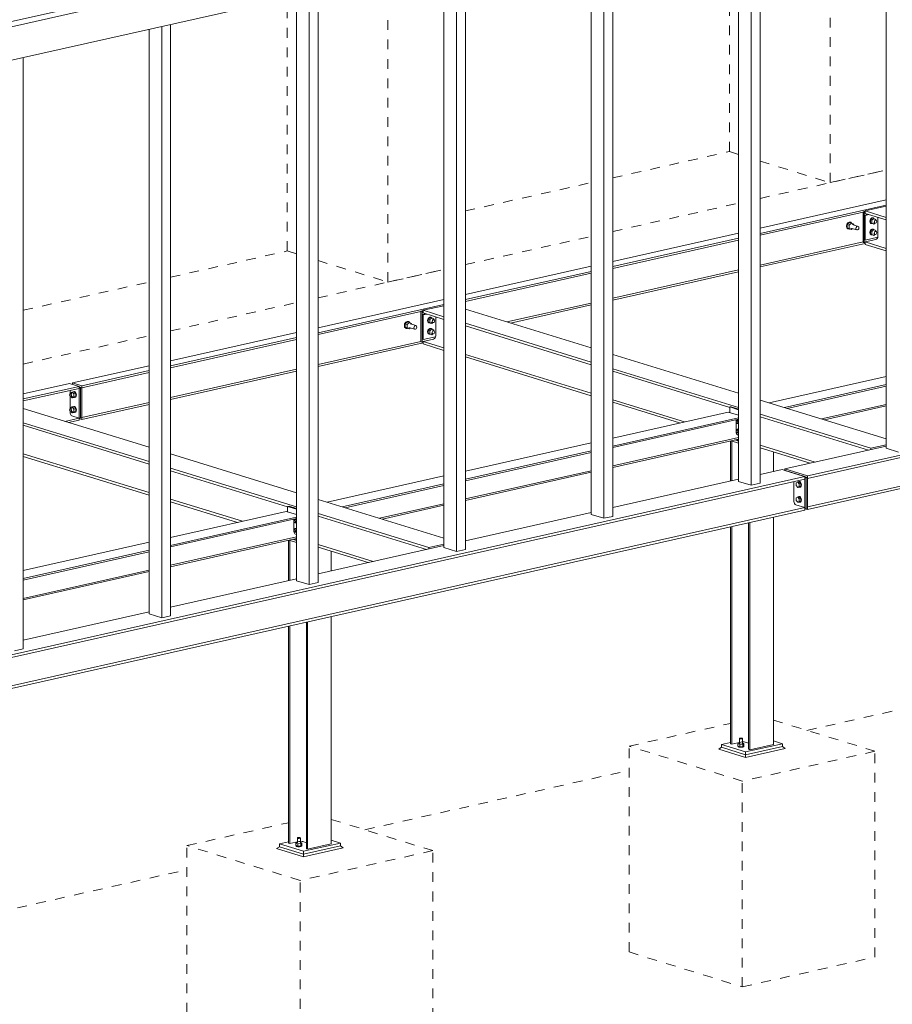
# Model space of a CAD drawing. Header units: millimetres. Extents: x -117 to 303, y -130 to 167.
# Tile 7 of 13: x 46 to 136, y -29 to 73. Entities that reach past the tile are written whole.
import ezdxf

# ---------------------------------------------------------------- set-up
doc = ezdxf.new("R2010")
doc.units = ezdxf.units.MM
doc.linetypes.add('XKITLINE00', pattern=[0])
doc.linetypes.add('XKITLINE01', pattern=[4, 1, -1, 1, -1])
doc.layers.add('Prvek', color=2, linetype='Continuous', lineweight=0)
doc.layers.add('Šroub', color=3, linetype='Continuous', lineweight=0)

msp = doc.modelspace()

# ---------------------------------------------------------------- linework, layer by layer
at = {"layer": 'Prvek', "color": 3, "linetype": 'XKITLINE00', "lineweight": 0}
for p, q in [((2.75, 62.91), (129.43, 91.37)), ((3.72, 62.61), (130.41, 91.07)), ((135.1, 28.37), (135.1, 88.65)), ((3.72, 59.14), (130.41, 87.6)), ((121.19, 24.55), (121.19, 85.53)), ((122.1, 24.76), (122.1, 85.73)), ((119.89, 24.95), (119.89, 85.23)), ((106.89, 21.34), (106.89, 82.31)), ((104.68, 21.54), (104.68, 81.82)), ((105.98, 21.14), (105.98, 82.11)), ((89.47, 18.12), (89.47, 78.4)), ((90.77, 17.72), (90.77, 78.69)), ((91.69, 17.93), (91.69, 78.9)), ((75.57, 14.3), (75.57, 75.28)), ((76.48, 14.51), (76.48, 75.48)), ((74.27, 14.7), (74.27, 74.98)), ((59.06, 11.29), (59.06, 71.57)), ((60.36, 10.89), (60.36, 71.86)), ((61.27, 11.09), (61.27, 72.06)), ((46.06, 7.68), (46.06, 68.65)), ((122.1, 51.05), (135.1, 53.97)), ((122.1, 50.53), (135.1, 53.45)), ((132.73, 52.76), (132.96, 52.81)), ((135.1, 53.32), (132.96, 52.84)), ((132.96, 52.84), (135.1, 52.18)), ((132.96, 52.84), (132.96, 52.57)), ((122.1, 50.33), (132.73, 52.71)), ((245.33, 52.1), (127.01, 25.51)), ((245.33, 51.82), (127.01, 25.24)), ((132.86, 52.72), (132.73, 52.76)), ((132.73, 52.76), (132.73, 49.6)), ((132.96, 52.74), (132.86, 52.72)), ((132.86, 52.72), (132.86, 49.56)), ((132.86, 52.41), (133.22, 52.49)), ((132.96, 52.38), (132.86, 52.41)), ((132.86, 52.41), (132.86, 49.86)), ((132.96, 52.57), (135.1, 51.91)), ((133.32, 52.46), (132.96, 52.38)), ((132.96, 52.38), (132.96, 49.83)), ((134.26, 50.22), (134.26, 52.17)), ((106.89, 47.63), (119.89, 50.55)), ((106.89, 47.11), (119.89, 50.03)), ((106.89, 46.91), (119.89, 49.83)), ((132.86, 49.86), (132.96, 49.83)), ((132.96, 49.83), (134.25, 50.12)), ((134.04, 49.88), (132.96, 49.64)), ((134.12, 49.92), (134.04, 49.88)), ((134.2, 50), (134.12, 49.92)), ((134.25, 50.11), (134.2, 50)), ((134.26, 50.22), (134.25, 50.11)), ((122.1, 47.26), (132.73, 49.64)), ((122.1, 47.06), (132.96, 49.49)), ((127.01, 22.31), (245.33, 48.89)), ((132.73, 49.6), (132.86, 49.56)), ((132.86, 49.56), (132.96, 49.58)), ((132.96, 49.64), (135.1, 48.98)), ((132.96, 49.64), (132.96, 49.37)), ((132.96, 49.37), (135.1, 48.71)), ((127.01, 22.04), (245.33, 48.62)), ((91.69, 44.21), (104.68, 47.13)), ((106.89, 43.84), (119.89, 46.76)), ((91.69, 43.7), (104.68, 46.61)), ((91.69, 43.49), (104.68, 46.41)), ((106.89, 43.64), (119.89, 46.56)), ((76.48, 40.8), (89.47, 43.72)), ((76.48, 40.28), (89.47, 43.2)), ((89.47, 43.07), (87.34, 42.59)), ((91.69, 42.71), (104.68, 38.71)), ((95.98, 41.39), (104.68, 43.34)), ((96.36, 41.27), (104.68, 43.14)), ((76.48, 40.08), (87.1, 42.46)), ((87.1, 42.51), (87.34, 42.56)), ((87.23, 42.47), (87.1, 42.51)), ((87.1, 42.51), (87.1, 39.35)), ((87.34, 42.49), (87.23, 42.47)), ((87.23, 42.47), (87.23, 39.31)), ((87.23, 42.16), (87.59, 42.24)), ((87.34, 42.13), (87.23, 42.16)), ((87.23, 42.16), (87.23, 39.62)), ((87.34, 42.59), (89.47, 41.93)), ((87.34, 42.59), (87.34, 42.32)), ((87.34, 42.32), (89.47, 41.66)), ((87.7, 42.21), (87.34, 42.13)), ((87.34, 42.13), (87.34, 39.58)), ((88.64, 39.97), (88.64, 41.92)), ((91.69, 41.25), (104.68, 37.25)), ((91.69, 40.98), (104.68, 36.98)), ((61.27, 37.38), (74.27, 40.3)), ((61.27, 36.86), (74.27, 39.78)), ((87.23, 39.62), (87.34, 39.58)), ((87.34, 39.58), (88.62, 39.87)), ((88.41, 39.63), (87.34, 39.39)), ((88.5, 39.67), (88.41, 39.63)), ((88.57, 39.75), (88.5, 39.67)), ((88.62, 39.86), (88.57, 39.75)), ((88.64, 39.97), (88.62, 39.86)), ((61.27, 36.66), (74.27, 39.58)), ((76.48, 37.01), (87.1, 39.39)), ((76.48, 36.81), (87.34, 39.24)), ((87.1, 39.35), (87.23, 39.31)), ((87.23, 39.31), (87.34, 39.33)), ((87.34, 39.39), (89.47, 38.73)), ((87.34, 39.39), (87.34, 39.12)), ((87.34, 39.12), (89.47, 38.46)), ((91.69, 38.05), (104.68, 34.05)), ((91.69, 37.78), (104.68, 33.78)), ((106.89, 38.03), (119.89, 34.03)), ((51.15, 35.11), (59.06, 36.88)), ((106.89, 36.57), (119.89, 32.57)), ((52.12, 34.81), (59.06, 36.37)), ((52.12, 34.6), (59.06, 36.16)), ((61.27, 33.59), (74.27, 36.51)), ((61.27, 33.39), (74.27, 36.31)), ((106.89, 36.3), (118.97, 32.58)), ((123.05, 33.05), (135.1, 35.76)), ((46.06, 33.96), (50.84, 35.04)), ((46.06, 33.45), (51.82, 34.74)), ((46.06, 33.24), (51.82, 34.54)), ((51.82, 34.74), (50.84, 35.04)), ((51.15, 34.95), (51.15, 35.11)), ((51.15, 35.11), (52.12, 34.81)), ((51.82, 34.54), (51.82, 34.74)), ((51.82, 34.7), (52.12, 34.6)), ((51.82, 34.7), (52.12, 34.6)), ((51.82, 34.62), (51.97, 34.57)), ((51.82, 34.62), (51.97, 34.57)), ((51.82, 34.54), (51.97, 34.57)), ((51.82, 31.47), (51.82, 34.54)), ((51.97, 34.57), (52.12, 34.6)), ((51.97, 34.57), (51.97, 31.5)), ((51.97, 34.57), (51.97, 31.5)), ((52.12, 34.6), (52.12, 34.81)), ((52.12, 34.6), (52.12, 31.54)), ((124.61, 32.57), (135.1, 34.93)), ((124.9, 32.48), (135.1, 34.77)), ((50.92, 31.98), (50.92, 34.33)), ((52.12, 31.54), (59.06, 33.09)), ((52.12, 31.33), (59.06, 32.89)), ((106.89, 33.37), (114.3, 31.09)), ((106.89, 33.1), (113.79, 30.97)), ((119.12, 32.65), (118.97, 32.62)), ((118.97, 32.05), (118.97, 32.62)), ((118.97, 32.62), (119.89, 32.33)), ((119.89, 32.41), (119.12, 32.65)), ((122.1, 33.34), (135.1, 29.34)), ((128.45, 31.39), (135.1, 32.88)), ((128.74, 31.3), (135.1, 32.73)), ((46.06, 32.46), (59.06, 28.46)), ((50.93, 31.89), (50.92, 31.98)), ((50.96, 31.8), (50.93, 31.89)), ((51.01, 31.73), (50.96, 31.8)), ((51.07, 31.7), (51.01, 31.73)), ((51.82, 31.47), (51.07, 31.7)), ((51.07, 31.7), (51.82, 31.47)), ((51.82, 31.47), (51.97, 31.5)), ((51.97, 31.5), (52.12, 31.54)), ((52.12, 31.33), (52.12, 31.54)), ((106.89, 29.42), (118.82, 32.1)), ((106.89, 28.59), (119.89, 31.51)), ((118.82, 32.1), (119.89, 31.77)), ((122.1, 31.89), (133.54, 28.36)), ((122.1, 31.62), (133.29, 28.17)), ((46.06, 31), (59.06, 27)), ((46.06, 30.73), (59.06, 26.73)), ((50.36, 31.14), (51.82, 31.47)), ((50.74, 31.02), (51.82, 31.27)), ((51.82, 31.27), (51.82, 31.47)), ((51.82, 31.43), (52.12, 31.33)), ((106.89, 28.44), (119.89, 31.36)), ((119.63, 30.04), (119.63, 31.3)), ((106.89, 26.55), (119.89, 29.47)), ((119.64, 29.94), (119.63, 30.04)), ((119.67, 29.86), (119.64, 29.94)), ((119.72, 29.79), (119.67, 29.86)), ((119.78, 29.76), (119.72, 29.79)), ((119.78, 29.76), (119.89, 29.72)), ((119.78, 29.76), (119.89, 29.72)), ((91.69, 26.01), (104.68, 28.92)), ((106.89, 26.39), (119.89, 29.31)), ((119.06, 24.97), (119.06, 29.13)), ((119.12, 29.14), (119.89, 28.9)), ((119.18, 25), (119.18, 29.12)), ((119.48, 29.22), (119.89, 29.09)), ((119.48, 29.22), (119.89, 29.09)), ((119.62, 29.25), (119.89, 29.17)), ((122.1, 28.68), (127.78, 26.93)), ((124.67, 26.23), (135.1, 28.58)), ((133.54, 28.36), (135.1, 28.72)), ((46.06, 27.8), (59.06, 23.8)), ((46.06, 27.53), (59.06, 23.53)), ((61.27, 27.78), (74.27, 23.78)), ((91.69, 25.17), (104.68, 28.09)), ((91.69, 25.02), (104.68, 27.94)), ((122.1, 28.41), (127.28, 26.82)), ((123.47, 25.96), (123.47, 27.99)), ((133.54, 28.23), (133.54, 28.36)), ((135.1, 28.37), (136.4, 27.97)), ((126.71, 25.45), (-0.74, -3.18)), ((61.27, 26.32), (74.27, 22.32)), ((61.27, 26.05), (73.34, 22.33)), ((77.43, 22.8), (89.47, 25.51)), ((91.69, 23.13), (104.68, 26.05)), ((91.69, 22.98), (104.68, 25.89)), ((122.1, 25.66), (124.37, 26.17)), ((124.37, 26.17), (126.71, 25.45)), ((124.66, 26.08), (124.67, 26.08)), ((124.67, 26.08), (124.67, 26.23)), ((124.67, 26.23), (127.01, 25.51)), ((127.01, 25.36), (124.67, 26.08)), ((126.71, 25.45), (126.71, 25.18)), ((127.01, 25.51), (127.01, 25.24)), ((126.71, 25.18), (-0.74, -3.45)), ((78.99, 22.32), (89.47, 24.68)), ((79.28, 22.23), (89.47, 24.52)), ((106.89, 22.24), (119.89, 25.16)), ((119.89, 24.95), (121.19, 24.55)), ((121.19, 24.55), (122.1, 24.76)), ((125.59, 22.88), (125.59, 24.93)), ((126.71, 25.37), (126.86, 25.33)), ((126.71, 25.37), (126.86, 25.33)), ((126.71, 25.29), (126.86, 25.33)), ((126.71, 25.29), (126.71, 22.13)), ((126.86, 25.33), (127.01, 25.36)), ((126.86, 25.33), (126.86, 22.16)), ((126.86, 25.33), (126.86, 22.16)), ((127.01, 22.2), (127.01, 25.36)), ((61.27, 23.12), (68.68, 20.84)), ((61.27, 22.85), (68.17, 20.72)), ((73.49, 22.4), (73.34, 22.37)), ((73.34, 21.8), (73.34, 22.37)), ((73.34, 22.37), (74.27, 22.08)), ((74.27, 22.16), (73.49, 22.4)), ((76.48, 23.09), (89.47, 19.09)), ((82.83, 21.14), (89.47, 22.63)), ((83.12, 21.05), (89.47, 22.48)), ((125.61, 22.76), (125.59, 22.88)), ((125.65, 22.65), (125.61, 22.76)), ((125.71, 22.57), (125.65, 22.65)), ((125.79, 22.53), (125.71, 22.57)), ((125.79, 22.53), (126.71, 22.24)), ((-0.74, -6.39), (126.71, 22.24)), ((-0.74, -6.66), (126.71, 21.97)), ((61.27, 19.17), (73.19, 21.85)), ((73.19, 21.85), (74.27, 21.52)), ((76.48, 21.64), (87.91, 18.12)), ((76.48, 21.37), (87.67, 17.92)), ((91.69, 18.82), (104.68, 21.74)), ((104.68, 21.54), (105.98, 21.14)), ((105.98, 21.14), (106.89, 21.34)), ((126.71, 22.24), (126.71, 21.97)), ((126.71, 22.13), (126.86, 22.16)), ((127.01, 22.04), (126.72, 22.13)), ((126.86, 22.16), (127.01, 22.2)), ((127.01, 22.31), (127.01, 22.04)), ((61.27, 18.34), (74.27, 21.26)), ((61.27, 18.19), (74.27, 21.11)), ((74, 19.79), (74, 21.05)), ((120.92, -2.69), (120.92, 20.67)), ((121.04, -2.73), (121.04, 20.7)), ((123.47, -2.18), (123.47, 21.25)), ((74.01, 19.69), (74, 19.79)), ((74.05, 19.61), (74.01, 19.69)), ((74.1, 19.54), (74.05, 19.61)), ((74.16, 19.51), (74.1, 19.54)), ((74.16, 19.51), (74.27, 19.47)), ((74.16, 19.51), (74.27, 19.47)), ((119.06, -2.12), (119.06, 20.26)), ((119.18, -2.15), (119.18, 20.28)), ((46.06, 15.76), (59.06, 18.68)), ((61.27, 16.3), (74.27, 19.22)), ((61.27, 16.14), (74.27, 19.06)), ((73.44, 14.73), (73.44, 18.88)), ((73.5, 18.89), (74.27, 18.65)), ((73.56, 14.75), (73.56, 18.87)), ((73.86, 18.97), (74.27, 18.84)), ((73.86, 18.97), (74.27, 18.84)), ((74, 19), (74.27, 18.92)), ((76.48, 18.43), (82.16, 16.68)), ((76.48, 15.41), (89.47, 18.33)), ((87.91, 18.12), (89.47, 18.47)), ((46.06, 14.93), (59.06, 17.85)), ((46.06, 14.77), (59.06, 17.69)), ((76.48, 18.16), (81.65, 16.57)), ((77.85, 15.72), (77.85, 17.74)), ((87.91, 17.98), (87.91, 18.12)), ((89.47, 18.12), (90.77, 17.72)), ((90.77, 17.72), (91.69, 17.93)), ((46.06, 12.88), (59.06, 15.8)), ((46.06, 12.73), (59.06, 15.65)), ((61.27, 11.99), (74.27, 14.91)), ((74.27, 14.7), (75.57, 14.3)), ((75.57, 14.3), (76.48, 14.51)), ((46.06, 8.57), (59.06, 11.49)), ((59.06, 11.29), (60.36, 10.89)), ((60.36, 10.89), (61.27, 11.09)), ((75.3, -12.94), (75.3, 10.42)), ((75.41, -12.98), (75.41, 10.45)), ((77.85, -12.43), (77.85, 11)), ((73.44, -12.37), (73.44, 10.01)), ((73.56, -12.4), (73.56, 10.03)), ((45.15, 7.47), (46.06, 7.68)), ((118.12, -2.19), (119.06, -1.98)), ((119.18, -2.15), (120.12, -1.94)), ((120.12, -1.94), (120.23, -1.93)), ((120.23, -1.93), (120.34, -1.92)), ((120.34, -1.92), (120.45, -1.93)), ((120.45, -1.93), (120.55, -1.95)), ((120.55, -1.95), (120.92, -2.07)), ((123.47, -1.82), (124.42, -2.11)), ((117.84, -2.67), (118.12, -2.48)), ((120.59, -3.52), (117.84, -2.67)), ((118.12, -2.48), (118.12, -2.19)), ((120.61, -2.96), (118.12, -2.19)), ((118.12, -2.48), (120.61, -3.25)), ((118.12, -2.48), (120.61, -3.25)), ((119.06, -2.12), (119.18, -2.15)), ((124.7, -2.59), (120.59, -3.52)), ((124.42, -2.11), (120.61, -2.96)), ((120.61, -3.25), (124.42, -2.4)), ((120.61, -3.25), (124.42, -2.4)), ((120.61, -3.25), (120.61, -2.96)), ((120.92, -2.69), (121.04, -2.73)), ((121.04, -2.73), (123.47, -2.18)), ((124.42, -2.4), (124.42, -2.11)), ((124.42, -2.4), (124.7, -2.59)), ((120.59, -3.52), (120.61, -3.25)), ((74.5, -12.19), (74.6, -12.18)), ((74.6, -12.18), (74.72, -12.17)), ((74.72, -12.17), (74.83, -12.18)), ((74.83, -12.18), (74.92, -12.2)), ((77.85, -12.07), (78.79, -12.36)), ((72.21, -12.92), (72.5, -12.73)), ((74.97, -13.77), (72.21, -12.92)), ((72.5, -12.44), (73.44, -12.23)), ((72.5, -12.73), (72.5, -12.44)), ((74.99, -13.21), (72.5, -12.44)), ((72.5, -12.73), (74.99, -13.5)), ((72.5, -12.73), (74.99, -13.5)), ((73.44, -12.37), (73.56, -12.4)), ((73.56, -12.4), (74.5, -12.19)), ((74.92, -12.2), (75.3, -12.32)), ((79.07, -12.84), (74.97, -13.77)), ((78.79, -12.36), (74.99, -13.21)), ((74.99, -13.5), (78.79, -12.65)), ((74.99, -13.5), (78.79, -12.65)), ((75.3, -12.94), (75.41, -12.98)), ((75.41, -12.98), (77.85, -12.43)), ((78.79, -12.65), (78.79, -12.36)), ((78.79, -12.65), (79.07, -12.84)), ((74.97, -13.77), (74.99, -13.5)), ((74.99, -13.5), (74.99, -13.21))]:
    msp.add_line(p, q, dxfattribs=at)
at = {"layer": 'Prvek', "color": 7, "linetype": 'XKITLINE01', "lineweight": 0}
for p, q in [((129.32, 55.76), (129.32, 87.35)), ((118.93, 58.96), (118.93, 85.02)), ((83.69, 45.51), (83.69, 77.1)), ((73.3, 48.71), (73.3, 74.77)), ((106.89, 56.25), (118.93, 58.96)), ((118.93, 58.96), (119.89, 58.66)), ((122.1, 57.98), (129.32, 55.76)), ((122.1, 54.13), (135.1, 57.05)), ((129.32, 55.76), (135.1, 57.05)), ((91.69, 52.84), (104.68, 55.76)), ((106.89, 50.72), (119.89, 53.64)), ((91.69, 47.3), (104.68, 50.22)), ((61.27, 46), (73.3, 48.71)), ((73.3, 48.71), (74.27, 48.41)), ((76.48, 47.73), (83.69, 45.51)), ((76.48, 43.88), (89.47, 46.8)), ((83.69, 45.51), (89.47, 46.8)), ((46.06, 42.59), (59.06, 45.51)), ((61.27, 40.47), (74.27, 43.39)), ((46.06, 37.05), (59.06, 39.97)), ((126.94, -0.74), (136.92, 1.51)), ((123.47, 0.33), (133.96, -2.89)), ((108.58, -2.37), (119.06, -0.01)), ((108.58, -23.59), (108.58, -2.37)), ((120.27, -5.97), (108.58, -2.37)), ((133.96, -2.89), (120.27, -5.97)), ((133.96, -24.12), (133.96, -2.89)), ((81.32, -10.98), (108.58, -4.86)), ((120.27, -27.19), (120.27, -5.97)), ((77.85, -9.92), (88.33, -13.14)), ((62.95, -12.62), (73.44, -10.26)), ((62.95, -33.84), (62.95, -12.62)), ((74.64, -16.22), (62.95, -12.62)), ((88.33, -13.14), (74.64, -16.22)), ((88.33, -34.37), (88.33, -13.14)), ((35.7, -21.23), (62.95, -15.11)), ((74.64, -37.44), (74.64, -16.22)), ((108.58, -23.59), (120.27, -27.19)), ((120.27, -27.19), (133.96, -24.12))]:
    msp.add_line(p, q, dxfattribs=at)
at = {"layer": 'Šroub', "color": 7, "linetype": 'XKITLINE00', "lineweight": 0}
for p, q in [((133.45, 51.94), (133.42, 51.79)), ((133.53, 52.06), (133.45, 51.94)), ((133.45, 51.78), (133.48, 51.9)), ((133.68, 52.12), (133.48, 51.93)), ((133.65, 51.88), (133.48, 51.93)), ((133.48, 51.93), (133.48, 51.63)), ((133.5, 51.95), (133.57, 52.05)), ((133.64, 52.13), (133.53, 52.06)), ((133.57, 52.05), (133.66, 52.1)), ((133.68, 52.12), (133.64, 52.13)), ((133.85, 52.07), (133.65, 51.88)), ((133.65, 51.58), (133.65, 51.88)), ((133.68, 52.12), (133.85, 52.07)), ((133.69, 52.12), (133.76, 52.12)), ((133.73, 52.11), (133.8, 52.1)), ((133.76, 52.12), (133.8, 52.1)), ((133.8, 52.1), (133.82, 52.08)), ((134.06, 51.97), (133.85, 52.07)), ((133.91, 51.92), (134.08, 51.87)), ((133.92, 51.78), (133.96, 51.84)), ((133.96, 51.84), (134.02, 51.88)), ((134.02, 51.88), (134.08, 51.87)), ((134.06, 51.88), (134.06, 51.97)), ((134.08, 51.87), (134.13, 51.82)), ((134.13, 51.82), (134.14, 51.75)), ((131.05, 51.46), (131.01, 51.27)), ((131.01, 51.27), (131.05, 51.1)), ((131.15, 51.61), (131.05, 51.46)), ((131.05, 51.26), (131.09, 51.45)), ((131.09, 51.09), (131.05, 51.26)), ((131.05, 51.1), (131.15, 51)), ((131.09, 51.45), (131.19, 51.6)), ((131.19, 50.98), (131.09, 51.09)), ((131.33, 51.66), (131.1, 51.44)), ((131.31, 51.38), (131.1, 51.44)), ((131.1, 51.44), (131.1, 51.11)), ((131.31, 51.04), (131.1, 51.11)), ((131.1, 51.11), (131.33, 50.99)), ((131.29, 51.69), (131.15, 51.61)), ((131.15, 51), (131.19, 50.98)), ((131.19, 51.6), (131.33, 51.68)), ((131.33, 50.97), (131.19, 50.98)), ((131.43, 51.68), (131.29, 51.69)), ((131.54, 51.59), (131.31, 51.38)), ((131.31, 51.04), (131.31, 51.38)), ((131.54, 50.93), (131.31, 51.04)), ((131.33, 51.68), (131.47, 51.67)), ((131.33, 51.66), (131.54, 51.59)), ((131.33, 50.99), (131.54, 50.93)), ((131.36, 50.98), (131.33, 50.97)), ((131.43, 51.68), (131.47, 51.67)), ((131.46, 51.08), (132.08, 50.89)), ((131.47, 51.67), (131.54, 51.6)), ((131.77, 51.48), (131.54, 51.59)), ((131.54, 50.93), (131.64, 51.02)), ((131.61, 51.44), (132.23, 51.25)), ((131.77, 51.4), (131.77, 51.48)), ((132, 51.04), (132.02, 51.14)), ((132.02, 50.94), (132, 51.04)), ((132.02, 51.14), (132.08, 51.22)), ((132.08, 50.89), (132.02, 50.94)), ((132.08, 51.22), (132.15, 51.26)), ((132.15, 50.88), (132.08, 50.89)), ((132.15, 51.26), (132.23, 51.25)), ((132.23, 50.92), (132.15, 50.88)), ((132.23, 51.25), (132.29, 51.2)), ((132.29, 51), (132.23, 50.92)), ((132.29, 51.2), (132.31, 51.1)), ((132.31, 51.1), (132.29, 51)), ((133.42, 51.79), (133.45, 51.65)), ((133.45, 50.78), (133.42, 50.63)), ((133.48, 51.66), (133.45, 51.78)), ((133.45, 51.65), (133.53, 51.56)), ((133.53, 50.91), (133.45, 50.78)), ((133.65, 51.58), (133.48, 51.63)), ((133.48, 51.63), (133.68, 51.53)), ((133.68, 50.97), (133.48, 50.77)), ((133.57, 51.55), (133.5, 51.62)), ((133.5, 50.79), (133.57, 50.89)), ((133.53, 51.56), (133.57, 51.55)), ((133.64, 50.97), (133.53, 50.91)), ((133.66, 51.54), (133.57, 51.55)), ((133.57, 50.89), (133.66, 50.95)), ((133.68, 50.97), (133.64, 50.97)), ((133.85, 51.48), (133.65, 51.58)), ((133.85, 50.92), (133.65, 50.72)), ((133.68, 51.53), (133.85, 51.48)), ((133.68, 50.97), (133.85, 50.92)), ((133.69, 50.97), (133.76, 50.96)), ((133.73, 50.95), (133.8, 50.95)), ((133.76, 50.96), (133.8, 50.95)), ((133.79, 51.63), (133.96, 51.58)), ((133.8, 50.95), (133.82, 50.93)), ((133.85, 51.48), (133.96, 51.58)), ((134.06, 50.81), (133.85, 50.92)), ((133.9, 51.7), (133.92, 51.78)), ((133.92, 51.62), (133.9, 51.7)), ((133.96, 51.58), (133.92, 51.62)), ((134.02, 51.57), (133.96, 51.58)), ((134.08, 51.6), (134.02, 51.57)), ((134.06, 50.72), (134.06, 50.81)), ((134.13, 51.67), (134.08, 51.6)), ((134.14, 51.75), (134.13, 51.67)), ((133.42, 50.63), (133.45, 50.49)), ((133.45, 50.62), (133.48, 50.74)), ((133.48, 50.51), (133.45, 50.62)), ((133.45, 50.49), (133.53, 50.4)), ((133.65, 50.72), (133.48, 50.77)), ((133.48, 50.77), (133.48, 50.47)), ((133.65, 50.42), (133.48, 50.47)), ((133.48, 50.47), (133.68, 50.37)), ((133.57, 50.39), (133.5, 50.46)), ((133.53, 50.4), (133.57, 50.39)), ((133.66, 50.38), (133.57, 50.39)), ((133.65, 50.42), (133.65, 50.72)), ((133.85, 50.32), (133.65, 50.42)), ((133.68, 50.37), (133.85, 50.32)), ((133.79, 50.47), (133.96, 50.42)), ((133.85, 50.32), (133.96, 50.42)), ((133.9, 50.54), (133.92, 50.62)), ((133.92, 50.46), (133.9, 50.54)), ((133.91, 50.76), (134.08, 50.71)), ((133.92, 50.62), (133.96, 50.69)), ((133.96, 50.42), (133.92, 50.46)), ((133.96, 50.69), (134.02, 50.72)), ((134.02, 50.41), (133.96, 50.42)), ((134.02, 50.72), (134.08, 50.71)), ((134.08, 50.45), (134.02, 50.41)), ((134.08, 50.71), (134.13, 50.67)), ((134.13, 50.51), (134.08, 50.45)), ((134.13, 50.67), (134.14, 50.59)), ((134.14, 50.59), (134.13, 50.51)), ((87.82, 41.69), (87.79, 41.54)), ((87.91, 41.81), (87.82, 41.69)), ((87.83, 41.53), (87.86, 41.65)), ((88.06, 41.88), (87.86, 41.68)), ((88.02, 41.63), (87.86, 41.68)), ((87.86, 41.68), (87.86, 41.38)), ((87.88, 41.7), (87.94, 41.8)), ((88.02, 41.88), (87.91, 41.81)), ((87.94, 41.8), (88.04, 41.85)), ((88.06, 41.87), (88.02, 41.88)), ((88.23, 41.82), (88.02, 41.63)), ((88.06, 41.88), (88.23, 41.82)), ((88.06, 41.87), (88.13, 41.87)), ((88.1, 41.86), (88.17, 41.85)), ((88.13, 41.87), (88.17, 41.85)), ((88.17, 41.85), (88.19, 41.83)), ((88.43, 41.72), (88.23, 41.82)), ((88.29, 41.67), (88.46, 41.62)), ((88.43, 41.63), (88.43, 41.72)), ((85.42, 41.21), (85.39, 41.02)), ((85.39, 41.02), (85.42, 40.85)), ((85.53, 41.36), (85.42, 41.21)), ((85.42, 41.01), (85.46, 41.2)), ((85.46, 40.84), (85.42, 41.01)), ((85.42, 40.85), (85.53, 40.75)), ((85.46, 41.2), (85.56, 41.35)), ((85.56, 40.73), (85.46, 40.84)), ((85.71, 41.41), (85.48, 41.19)), ((85.69, 41.13), (85.48, 41.19)), ((85.48, 41.19), (85.48, 40.86)), ((85.69, 40.79), (85.48, 40.86)), ((85.48, 40.86), (85.71, 40.74)), ((85.67, 41.44), (85.53, 41.36)), ((85.53, 40.75), (85.56, 40.73)), ((85.56, 41.35), (85.71, 41.43)), ((85.71, 40.72), (85.56, 40.73)), ((85.81, 41.43), (85.67, 41.44)), ((85.91, 41.35), (85.69, 41.13)), ((85.69, 40.79), (85.69, 41.13)), ((85.91, 40.68), (85.69, 40.79)), ((85.71, 41.43), (85.85, 41.42)), ((85.71, 41.41), (85.91, 41.35)), ((85.71, 40.74), (85.91, 40.68)), ((85.73, 40.73), (85.71, 40.72)), ((85.81, 41.43), (85.85, 41.42)), ((85.84, 40.83), (86.45, 40.64)), ((85.85, 41.42), (85.91, 41.35)), ((86.14, 41.23), (85.91, 41.35)), ((85.91, 40.68), (86.01, 40.77)), ((85.99, 41.2), (86.61, 41.01)), ((86.14, 41.15), (86.14, 41.23)), ((86.38, 40.79), (86.4, 40.89)), ((86.4, 40.7), (86.38, 40.79)), ((86.4, 40.89), (86.45, 40.97)), ((86.45, 40.64), (86.4, 40.7)), ((86.45, 40.97), (86.53, 41.01)), ((86.53, 40.63), (86.45, 40.64)), ((86.53, 41.01), (86.61, 41.01)), ((86.61, 40.67), (86.53, 40.63)), ((86.61, 41.01), (86.66, 40.95)), ((86.66, 40.75), (86.61, 40.67)), ((86.66, 40.95), (86.68, 40.86)), ((86.68, 40.86), (86.66, 40.75)), ((87.79, 41.54), (87.82, 41.4)), ((87.82, 41.4), (87.91, 41.31)), ((87.91, 40.66), (87.82, 40.53)), ((87.86, 41.41), (87.83, 41.53)), ((88.02, 41.33), (87.86, 41.38)), ((87.86, 41.38), (88.06, 41.28)), ((88.06, 40.72), (87.86, 40.52)), ((87.94, 41.3), (87.88, 41.37)), ((87.88, 40.54), (87.94, 40.64)), ((87.91, 41.31), (87.94, 41.3)), ((88.02, 40.72), (87.91, 40.66)), ((88.04, 41.29), (87.94, 41.3)), ((87.94, 40.64), (88.04, 40.7)), ((88.02, 41.33), (88.02, 41.63)), ((88.23, 41.23), (88.02, 41.33)), ((88.06, 40.72), (88.02, 40.72)), ((88.23, 40.67), (88.02, 40.47)), ((88.06, 41.28), (88.23, 41.23)), ((88.06, 40.72), (88.13, 40.71)), ((88.06, 40.72), (88.23, 40.67)), ((88.1, 40.7), (88.17, 40.7)), ((88.13, 40.71), (88.17, 40.7)), ((88.17, 41.38), (88.34, 41.33)), ((88.17, 40.7), (88.19, 40.68)), ((88.23, 41.23), (88.33, 41.33)), ((88.43, 40.56), (88.23, 40.67)), ((88.27, 41.45), (88.29, 41.53)), ((88.29, 41.37), (88.27, 41.45)), ((88.29, 41.53), (88.34, 41.59)), ((88.34, 41.33), (88.29, 41.37)), ((88.34, 41.59), (88.4, 41.63)), ((88.4, 41.32), (88.34, 41.33)), ((88.4, 41.63), (88.46, 41.62)), ((88.46, 41.35), (88.4, 41.32)), ((88.46, 41.62), (88.5, 41.57)), ((88.5, 41.42), (88.46, 41.35)), ((88.5, 41.57), (88.52, 41.5)), ((88.52, 41.5), (88.5, 41.42)), ((87.82, 40.53), (87.79, 40.38)), ((87.79, 40.38), (87.82, 40.24)), ((87.82, 40.24), (87.91, 40.16)), ((87.83, 40.37), (87.86, 40.49)), ((87.86, 40.26), (87.83, 40.37)), ((88.02, 40.47), (87.86, 40.52)), ((87.86, 40.52), (87.86, 40.22)), ((88.02, 40.17), (87.86, 40.22)), ((87.86, 40.22), (88.06, 40.12)), ((87.94, 40.14), (87.88, 40.21)), ((87.91, 40.16), (87.94, 40.14)), ((88.04, 40.13), (87.94, 40.14)), ((88.02, 40.17), (88.02, 40.47)), ((88.23, 40.07), (88.02, 40.17)), ((88.06, 40.12), (88.23, 40.07)), ((88.17, 40.22), (88.34, 40.17)), ((88.23, 40.07), (88.33, 40.17)), ((88.27, 40.29), (88.29, 40.37)), ((88.29, 40.21), (88.27, 40.29)), ((88.29, 40.51), (88.46, 40.46)), ((88.29, 40.37), (88.34, 40.44)), ((88.34, 40.17), (88.29, 40.21)), ((88.34, 40.44), (88.4, 40.47)), ((88.4, 40.16), (88.34, 40.17)), ((88.4, 40.47), (88.46, 40.46)), ((88.46, 40.2), (88.4, 40.16)), ((88.43, 40.47), (88.43, 40.56)), ((88.46, 40.46), (88.5, 40.42)), ((88.5, 40.26), (88.46, 40.2)), ((88.5, 40.42), (88.52, 40.34)), ((88.52, 40.34), (88.5, 40.26)), ((50.84, 33.86), (50.86, 33.93)), ((50.86, 33.77), (50.84, 33.86)), ((50.86, 33.93), (50.9, 33.97)), ((50.9, 33.71), (50.86, 33.77)), ((50.9, 33.97), (51.06, 34.01)), ((50.9, 33.97), (50.95, 33.98)), ((50.95, 33.67), (50.9, 33.71)), ((51.11, 34.16), (50.94, 34.06)), ((50.94, 34.06), (50.94, 33.98)), ((50.95, 33.98), (51, 33.94)), ((51, 33.67), (50.95, 33.67)), ((51, 33.94), (51.04, 33.87)), ((51.04, 33.72), (51, 33.67)), ((51, 33.67), (51.17, 33.71)), ((51.02, 33.68), (51.11, 33.56)), ((51.04, 33.87), (51.05, 33.79)), ((51.05, 33.79), (51.04, 33.72)), ((51.11, 34.16), (51.31, 34.2)), ((51.11, 34.16), (51.29, 33.96)), ((51.11, 33.56), (51.29, 33.66)), ((51.11, 33.56), (51.31, 33.61)), ((51.21, 34.19), (51.26, 34.2)), ((51.21, 34.19), (51.25, 34.19)), ((51.21, 34.18), (51.21, 34.19)), ((51.26, 34.2), (51.29, 34.2)), ((51.29, 33.96), (51.49, 34)), ((51.29, 33.96), (51.29, 33.66)), ((51.29, 33.66), (51.49, 33.7)), ((51.31, 34.2), (51.36, 34.21)), ((51.49, 34), (51.31, 34.2)), ((51.31, 33.61), (51.49, 33.7)), ((51.33, 34.18), (51.41, 34.13)), ((51.41, 33.63), (51.33, 33.62)), ((51.46, 34.14), (51.36, 34.21)), ((51.41, 34.13), (51.47, 34.02)), ((51.47, 33.69), (51.41, 33.63)), ((51.41, 33.63), (51.46, 33.64)), ((51.53, 34.01), (51.46, 34.14)), ((51.46, 33.64), (51.53, 33.72)), ((51.49, 33.7), (51.49, 34)), ((51.49, 33.97), (51.51, 33.85)), ((51.51, 33.85), (51.49, 33.74)), ((51.55, 33.86), (51.53, 34.01)), ((51.53, 33.72), (51.55, 33.86)), ((51.11, 32.62), (50.94, 32.52)), ((50.94, 32.52), (50.94, 32.44)), ((51.11, 32.62), (51.31, 32.66)), ((51.11, 32.62), (51.29, 32.41)), ((51.21, 32.64), (51.25, 32.65)), ((51.21, 32.64), (51.26, 32.65)), ((51.21, 32.64), (51.21, 32.64)), ((51.26, 32.65), (51.29, 32.66)), ((51.31, 32.66), (51.36, 32.66)), ((51.49, 32.46), (51.31, 32.66)), ((51.33, 32.64), (51.41, 32.58)), ((51.46, 32.59), (51.36, 32.66)), ((51.41, 32.58), (51.47, 32.48)), ((51.53, 32.47), (51.46, 32.59)), ((50.84, 32.31), (50.86, 32.39)), ((50.86, 32.23), (50.84, 32.31)), ((50.86, 32.39), (50.9, 32.43)), ((50.9, 32.16), (50.86, 32.23)), ((50.9, 32.43), (51.06, 32.47)), ((50.9, 32.43), (50.95, 32.43)), ((50.95, 32.13), (50.9, 32.16)), ((50.95, 32.43), (51, 32.4)), ((51, 32.13), (50.95, 32.13)), ((51, 32.4), (51.04, 32.33)), ((51.04, 32.18), (51, 32.13)), ((51, 32.13), (51.17, 32.17)), ((51.02, 32.13), (51.11, 32.02)), ((51.04, 32.33), (51.05, 32.25)), ((51.05, 32.25), (51.04, 32.18)), ((51.11, 32.02), (51.29, 32.12)), ((51.11, 32.02), (51.31, 32.06)), ((51.29, 32.41), (51.49, 32.46)), ((51.29, 32.41), (51.29, 32.12)), ((51.29, 32.12), (51.49, 32.16)), ((51.31, 32.06), (51.49, 32.16)), ((51.41, 32.08), (51.33, 32.07)), ((51.47, 32.15), (51.41, 32.08)), ((51.41, 32.08), (51.46, 32.09)), ((51.46, 32.09), (51.53, 32.18)), ((51.49, 32.16), (51.49, 32.46)), ((51.49, 32.43), (51.51, 32.3)), ((51.51, 32.3), (51.49, 32.19)), ((51.55, 32.31), (51.53, 32.47)), ((51.53, 32.18), (51.55, 32.31)), ((119.64, 31.09), (119.65, 31.14)), ((119.65, 31.03), (119.64, 31.09)), ((119.65, 31.14), (119.68, 31.17)), ((119.68, 30.97), (119.65, 31.03)), ((119.67, 31.16), (119.72, 31.28)), ((119.68, 31.17), (119.76, 31.19)), ((119.68, 31.17), (119.72, 31.18)), ((119.72, 30.95), (119.68, 30.97)), ((119.71, 30.95), (119.72, 30.92)), ((119.72, 31.28), (119.87, 31.32)), ((119.87, 31.24), (119.72, 31.28)), ((119.72, 31.18), (119.76, 31.15)), ((119.76, 30.95), (119.72, 30.95)), ((119.72, 30.92), (119.87, 30.87)), ((119.76, 31.15), (119.79, 31.1)), ((119.79, 30.98), (119.76, 30.95)), ((119.76, 30.95), (119.83, 30.97)), ((119.79, 31.1), (119.8, 31.04)), ((119.8, 31.04), (119.79, 30.98)), ((119.85, 31.31), (119.87, 31.34)), ((119.87, 31.34), (119.89, 31.34)), ((119.87, 31.34), (119.89, 31.34)), ((119.87, 31.32), (119.89, 31.31)), ((119.87, 31.24), (119.89, 31.25)), ((119.89, 31.17), (119.87, 31.24)), ((119.87, 30.87), (119.89, 30.93)), ((119.87, 30.87), (119.89, 30.88)), ((119.64, 30.12), (119.65, 30.18)), ((119.65, 30.06), (119.64, 30.12)), ((119.65, 30.18), (119.68, 30.21)), ((119.68, 30.01), (119.65, 30.06)), ((119.67, 30.2), (119.72, 30.32)), ((119.68, 30.21), (119.76, 30.23)), ((119.68, 30.21), (119.72, 30.21)), ((119.72, 29.98), (119.68, 30.01)), ((119.71, 29.99), (119.72, 29.95)), ((119.72, 30.32), (119.87, 30.35)), ((119.87, 30.28), (119.72, 30.32)), ((119.72, 30.21), (119.76, 30.19)), ((119.76, 29.99), (119.72, 29.98)), ((119.72, 29.95), (119.87, 29.91)), ((119.76, 30.19), (119.79, 30.13)), ((119.79, 30.02), (119.76, 29.99)), ((119.76, 29.99), (119.83, 30)), ((119.79, 30.13), (119.8, 30.07)), ((119.8, 30.07), (119.79, 30.02)), ((119.85, 30.35), (119.87, 30.37)), ((119.87, 30.37), (119.89, 30.38)), ((119.87, 30.37), (119.89, 30.38)), ((119.87, 30.35), (119.89, 30.35)), ((119.89, 30.2), (119.87, 30.28)), ((119.87, 30.28), (119.89, 30.28)), ((119.87, 29.91), (119.89, 29.97)), ((119.87, 29.91), (119.89, 29.92)), ((119.87, 28.83), (119.87, 28.91)), ((119.89, 28.82), (119.87, 28.83)), ((125.83, 24.78), (125.99, 24.86)), ((125.83, 24.51), (125.83, 24.78)), ((125.99, 24.33), (125.83, 24.51)), ((126.14, 24.9), (125.99, 24.86)), ((125.99, 24.86), (126.14, 24.68)), ((126.14, 24.42), (125.99, 24.33)), ((126.01, 24.87), (126.04, 24.91)), ((126.04, 24.91), (126.14, 24.92)), ((126.04, 24.91), (126.09, 24.92)), ((126.19, 24.93), (126.09, 24.92)), ((126.14, 24.92), (126.24, 24.85)), ((126.14, 24.9), (126.3, 24.72)), ((126.14, 24.68), (126.3, 24.72)), ((126.14, 24.68), (126.14, 24.42)), ((126.14, 24.36), (126.3, 24.45)), ((126.3, 24.45), (126.14, 24.42)), ((126.28, 24.86), (126.19, 24.93)), ((126.24, 24.85), (126.31, 24.72)), ((126.31, 24.43), (126.24, 24.35)), ((126.35, 24.73), (126.28, 24.86)), ((126.28, 24.36), (126.35, 24.44)), ((126.3, 24.72), (126.3, 24.45)), ((126.31, 24.72), (126.34, 24.57)), ((126.34, 24.57), (126.31, 24.43)), ((126.38, 24.58), (126.35, 24.73)), ((126.35, 24.44), (126.38, 24.58)), ((125.99, 24.33), (126.14, 24.36)), ((126.01, 23.32), (126.04, 23.37)), ((126.04, 23.37), (126.14, 23.38)), ((126.04, 23.37), (126.09, 23.38)), ((126.19, 23.39), (126.09, 23.38)), ((126.14, 24.34), (126.12, 24.36)), ((126.24, 24.35), (126.14, 24.34)), ((126.14, 23.38), (126.24, 23.31)), ((126.28, 23.32), (126.19, 23.39)), ((126.24, 24.35), (126.28, 24.36)), ((125.83, 23.24), (125.99, 23.32)), ((125.83, 22.97), (125.83, 23.24)), ((125.99, 22.79), (125.83, 22.97)), ((126.14, 23.35), (125.99, 23.32)), ((125.99, 23.32), (126.14, 23.14)), ((126.14, 22.87), (125.99, 22.79)), ((125.99, 22.79), (126.14, 22.82)), ((126.14, 22.8), (126.12, 22.81)), ((126.14, 23.35), (126.3, 23.17)), ((126.14, 23.14), (126.3, 23.17)), ((126.14, 23.14), (126.14, 22.87)), ((126.14, 22.82), (126.3, 22.91)), ((126.3, 22.91), (126.14, 22.87)), ((126.24, 22.81), (126.14, 22.8)), ((126.24, 23.31), (126.31, 23.18)), ((126.31, 22.89), (126.24, 22.81)), ((126.24, 22.81), (126.28, 22.82)), ((126.35, 23.19), (126.28, 23.32)), ((126.28, 22.82), (126.35, 22.9)), ((126.3, 23.17), (126.3, 22.91)), ((126.31, 23.18), (126.34, 23.03)), ((126.34, 23.03), (126.31, 22.89)), ((126.38, 23.04), (126.35, 23.19)), ((126.35, 22.9), (126.38, 23.04)), ((74.02, 20.84), (74.03, 20.89)), ((74.03, 20.78), (74.02, 20.84)), ((74.03, 20.89), (74.05, 20.93)), ((74.05, 20.72), (74.03, 20.78)), ((74.04, 20.91), (74.1, 21.04)), ((74.05, 20.93), (74.13, 20.94)), ((74.05, 20.93), (74.09, 20.93)), ((74.09, 20.7), (74.05, 20.72)), ((74.09, 20.93), (74.13, 20.9)), ((74.13, 20.7), (74.09, 20.7)), ((74.09, 20.7), (74.1, 20.67)), ((74.1, 21.04), (74.25, 21.07)), ((74.24, 20.99), (74.1, 21.04)), ((74.1, 20.67), (74.24, 20.62)), ((74.13, 20.9), (74.16, 20.85)), ((74.16, 20.73), (74.13, 20.7)), ((74.13, 20.7), (74.21, 20.72)), ((74.16, 20.85), (74.17, 20.79)), ((74.17, 20.79), (74.16, 20.73)), ((74.22, 21.06), (74.24, 21.09)), ((74.24, 21.09), (74.27, 21.09)), ((74.24, 21.09), (74.27, 21.09)), ((74.24, 20.99), (74.27, 21)), ((74.27, 20.92), (74.24, 20.99)), ((74.24, 20.62), (74.27, 20.68)), ((74.24, 20.62), (74.27, 20.63)), ((74.25, 21.07), (74.27, 21.06)), ((74.02, 19.87), (74.03, 19.93)), ((74.03, 19.81), (74.02, 19.87)), ((74.03, 19.93), (74.05, 19.96)), ((74.05, 19.76), (74.03, 19.81)), ((74.04, 19.95), (74.1, 20.07)), ((74.05, 19.96), (74.13, 19.98)), ((74.05, 19.96), (74.09, 19.96)), ((74.09, 19.73), (74.05, 19.76)), ((74.09, 19.96), (74.13, 19.94)), ((74.13, 19.74), (74.09, 19.73)), ((74.09, 19.74), (74.1, 19.7)), ((74.1, 20.07), (74.25, 20.1)), ((74.24, 20.03), (74.1, 20.07)), ((74.1, 19.7), (74.24, 19.66)), ((74.13, 19.94), (74.16, 19.89)), ((74.16, 19.77), (74.13, 19.74)), ((74.13, 19.74), (74.21, 19.75)), ((74.16, 19.89), (74.17, 19.82)), ((74.17, 19.82), (74.16, 19.77)), ((74.22, 20.1), (74.24, 20.12)), ((74.24, 20.12), (74.27, 20.13)), ((74.24, 20.12), (74.27, 20.13)), ((74.27, 19.95), (74.24, 20.03)), ((74.24, 20.03), (74.27, 20.03)), ((74.24, 19.66), (74.27, 19.72)), ((74.24, 19.66), (74.27, 19.67)), ((74.25, 20.1), (74.27, 20.1)), ((74.25, 18.58), (74.25, 18.66)), ((74.27, 18.57), (74.25, 18.58)), ((119.97, -1.58), (119.98, -1.56)), ((120.01, -1.6), (119.97, -1.58)), ((119.97, -2.1), (119.97, -1.58)), ((119.98, -1.56), (120.02, -1.54)), ((120.07, -1.62), (120.01, -1.6)), ((120.02, -1.54), (120.1, -1.53)), ((120.16, -1.62), (120.07, -1.62)), ((120.1, -1.53), (120.18, -1.54)), ((120.23, -1.61), (120.16, -1.62)), ((120.18, -1.54), (120.25, -1.55)), ((120.28, -1.59), (120.23, -1.61)), ((120.25, -1.55), (120.28, -1.57)), ((120.28, -1.57), (120.28, -1.59)), ((120.28, -2.09), (120.28, -1.57)), ((119.93, -2.04), (119.82, -2.11)), ((119.82, -2.11), (120.02, -2.17)), ((119.82, -2.36), (119.82, -2.11)), ((119.82, -2.36), (120.02, -2.42)), ((119.83, -2.42), (119.83, -2.37)), ((119.83, -2.42), (119.9, -2.46)), ((119.9, -2.4), (119.84, -2.37)), ((120, -2.42), (119.9, -2.4)), ((119.9, -2.46), (120.03, -2.48)), ((119.97, -2.03), (119.93, -2.04)), ((120.33, -2.16), (120.02, -2.17)), ((120.02, -2.17), (120.02, -2.42)), ((120.02, -2.42), (120.33, -2.41)), ((120.03, -2.48), (120.18, -2.48)), ((120.18, -2.43), (120.06, -2.42)), ((120.29, -2.41), (120.18, -2.43)), ((120.18, -2.48), (120.32, -2.47)), ((120.43, -2.08), (120.28, -2.04)), ((120.32, -2.47), (120.41, -2.43)), ((120.33, -2.16), (120.43, -2.08)), ((120.33, -2.16), (120.33, -2.41)), ((120.33, -2.41), (120.43, -2.33)), ((120.34, -2.4), (120.41, -2.37)), ((120.41, -2.37), (120.42, -2.34)), ((120.41, -2.43), (120.42, -2.39)), ((120.42, -2.39), (120.42, -2.34)), ((120.43, -2.33), (120.43, -2.08)), ((74.35, -11.81), (74.4, -11.79)), ((74.35, -11.83), (74.35, -11.81)), ((74.38, -11.85), (74.35, -11.83)), ((74.35, -12.35), (74.35, -11.83)), ((74.45, -11.87), (74.38, -11.85)), ((74.4, -11.79), (74.47, -11.78)), ((74.53, -11.87), (74.45, -11.87)), ((74.47, -11.78), (74.56, -11.79)), ((74.61, -11.86), (74.53, -11.87)), ((74.56, -11.79), (74.62, -11.8)), ((74.65, -11.84), (74.61, -11.86)), ((74.62, -11.8), (74.66, -11.82)), ((74.66, -11.82), (74.65, -11.84)), ((74.66, -12.34), (74.66, -11.82)), ((74.3, -12.28), (74.2, -12.36)), ((74.2, -12.36), (74.4, -12.42)), ((74.2, -12.61), (74.2, -12.36)), ((74.2, -12.61), (74.4, -12.67)), ((74.21, -12.67), (74.21, -12.61)), ((74.21, -12.67), (74.27, -12.71)), ((74.27, -12.65), (74.22, -12.62)), ((74.38, -12.67), (74.27, -12.65)), ((74.27, -12.71), (74.4, -12.73)), ((74.35, -12.28), (74.3, -12.28)), ((74.7, -12.41), (74.4, -12.42)), ((74.4, -12.42), (74.4, -12.67)), ((74.4, -12.67), (74.7, -12.66)), ((74.4, -12.73), (74.56, -12.73)), ((74.56, -12.67), (74.43, -12.67)), ((74.67, -12.66), (74.56, -12.67)), ((74.56, -12.73), (74.7, -12.72)), ((74.81, -12.33), (74.66, -12.29)), ((74.7, -12.41), (74.81, -12.33)), ((74.7, -12.41), (74.7, -12.66)), ((74.7, -12.66), (74.81, -12.58)), ((74.7, -12.72), (74.79, -12.68)), ((74.71, -12.65), (74.79, -12.62)), ((74.79, -12.62), (74.8, -12.59)), ((74.79, -12.68), (74.8, -12.64)), ((74.8, -12.64), (74.8, -12.59)), ((74.81, -12.58), (74.81, -12.33))]:
    msp.add_line(p, q, dxfattribs=at)

doc.saveas('drawing.dxf')
